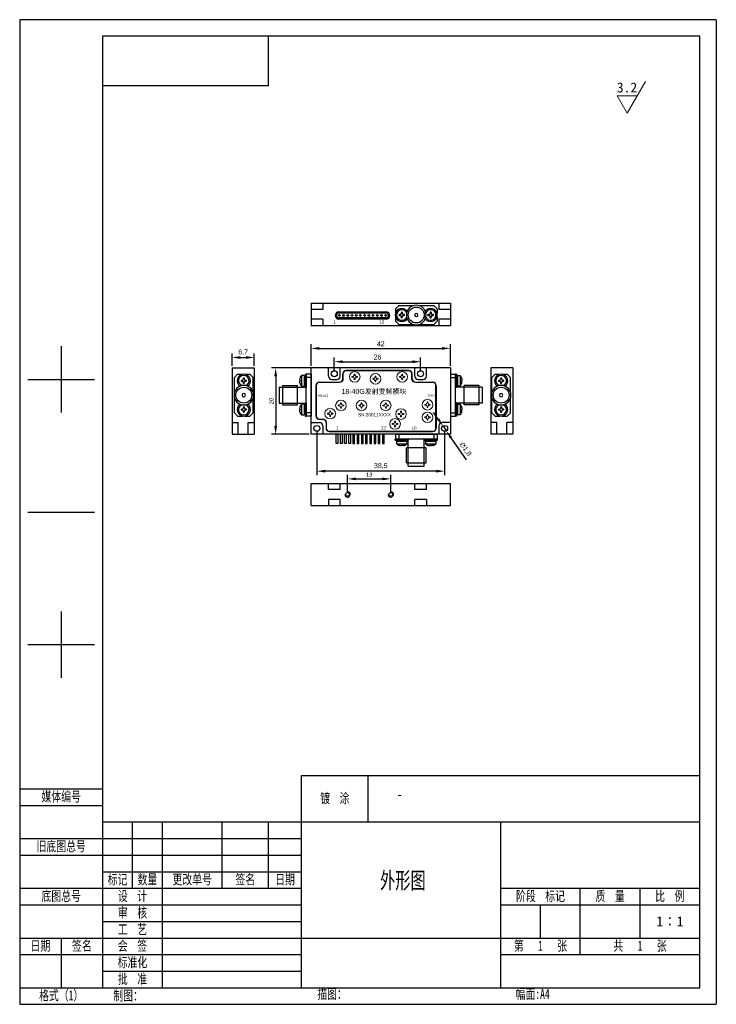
# Model space of a CAD drawing. Header units: millimetres. Extents: x 1954 to 2416, y 1195 to 1492.
# Tile 1 of 2: x 1954 to 2164, y 1195 to 1492. Entities that reach past the tile are written whole.
import ezdxf

# ---------------------------------------------------------------- set-up
doc = ezdxf.new("R2010")
doc.units = ezdxf.units.MM
doc.layers.add('图框周边', color=6, linetype='Continuous')
for name, color, linetype, lineweight in [('图框文字', 3, 'Continuous', 18), ('图框线', 7, 'Continuous', 30), ('标注、细实线', 2, 'Continuous', 20)]:
    doc.layers.add(name, color=color, linetype=linetype, lineweight=lineweight)
doc.styles.get("Standard").update_dxf_attribs({"font": 'arial.ttf'})
doc.styles.add('STYLE1', font='txt', dxfattribs={"width": 0.707})
doc.dimstyles.new('ISO-25', dxfattribs={"dimtxt": 2.5, "dimasz": 2.5, "dimexe": 1.25, "dimexo": 0.625, "dimtad": 1, "dimtxsty": 'Standard', "dimcen": 2.5, "dimadec": 0, "dimazin": 0, "dimtfac": 1, "dimtmove": 0, "dimatfit": 3, "dimfxl": 1, "dimarcsym": 0})

# ---------------------------------------------------------------- blocks, each defined once
blk = doc.blocks.new('wsg2gbzshg')
at = {"linetype": 'ByBlock', "ltscale": 0.2}
for p, q in [((2255.55, -637.46), (2254.55, -638.46)), ((2254.55, -642.99), (2254.55, -638.46)), ((2255.55, -637.46), (2256.96, -637.46)), ((2257.85, -637.46), (2259.25, -637.46)), ((2259.25, -637.46), (2260.25, -638.46)), ((2260.25, -642.99), (2260.25, -638.46)), ((2256.59, -639.31), (2256.77, -639.31)), ((2256.59, -639.5), (2256.77, -639.5)), ((2257.31, -638.59), (2257.31, -638.78)), ((2257.31, -640.22), (2257.31, -640.03)), ((2257.5, -638.59), (2257.5, -638.78)), ((2257.5, -640.22), (2257.5, -640.03)), ((2258.21, -639.31), (2258.03, -639.31)), ((2258.21, -639.5), (2258.03, -639.5)), ((2254.55, -649.06), (2254.55, -644.52)), ((2257.31, -647.29), (2257.31, -647.48)), ((2257.5, -647.29), (2257.5, -647.48)), ((2260.25, -649.06), (2260.25, -644.52)), ((2255.55, -650.06), (2254.55, -649.06)), ((2255.55, -650.06), (2256.96, -650.06)), ((2256.59, -648.01), (2256.77, -648.01)), ((2256.59, -648.2), (2256.77, -648.2)), ((2257.31, -648.92), (2257.31, -648.73)), ((2257.5, -648.92), (2257.5, -648.73)), ((2257.85, -650.06), (2259.25, -650.06)), ((2258.21, -648.01), (2258.03, -648.01)), ((2258.21, -648.2), (2258.03, -648.2)), ((2259.25, -650.06), (2260.25, -649.06))]:
    blk.add_line(p, q, dxfattribs=at)
at = {"linetype": 'ByBlock', "ltscale": 0.2, "flags": 128}
for points in [[(2256.58, -639.29), (2256.6, -639.29), (2256.63, -639.29), (2256.65, -639.29), (2256.67, -639.29), (2256.7, -639.29), (2256.72, -639.29), (2256.75, -639.29), (2256.77, -639.29)], [(2256.58, -639.52), (2256.6, -639.52), (2256.63, -639.52), (2256.65, -639.52), (2256.67, -639.52), (2256.7, -639.52), (2256.72, -639.52), (2256.75, -639.52), (2256.77, -639.52)], [(2257.29, -638.58), (2257.29, -638.6), (2257.29, -638.63), (2257.29, -638.65), (2257.29, -638.68), (2257.29, -638.7), (2257.29, -638.73), (2257.29, -638.75), (2257.29, -638.78)], [(2257.29, -640.23), (2257.29, -640.21), (2257.29, -640.18), (2257.29, -640.16), (2257.29, -640.13), (2257.29, -640.11), (2257.29, -640.08), (2257.29, -640.06), (2257.29, -640.03)], [(2257.52, -638.58), (2257.52, -638.6), (2257.52, -638.63), (2257.52, -638.65), (2257.52, -638.68), (2257.52, -638.7), (2257.52, -638.73), (2257.52, -638.75), (2257.52, -638.78)], [(2257.52, -640.23), (2257.52, -640.21), (2257.52, -640.18), (2257.52, -640.16), (2257.52, -640.13), (2257.52, -640.11), (2257.52, -640.08), (2257.52, -640.06), (2257.52, -640.03)], [(2258.23, -639.29), (2258.21, -639.29), (2258.18, -639.29), (2258.16, -639.29), (2258.13, -639.29), (2258.11, -639.29), (2258.08, -639.29), (2258.06, -639.29), (2258.03, -639.29)], [(2258.23, -639.52), (2258.21, -639.52), (2258.18, -639.52), (2258.16, -639.52), (2258.13, -639.52), (2258.11, -639.52), (2258.08, -639.52), (2258.06, -639.52), (2258.03, -639.52)], [(2257.29, -647.28), (2257.29, -647.3), (2257.29, -647.33), (2257.29, -647.35), (2257.29, -647.38), (2257.29, -647.4), (2257.29, -647.43), (2257.29, -647.45), (2257.29, -647.48)], [(2257.52, -647.28), (2257.52, -647.3), (2257.52, -647.33), (2257.52, -647.35), (2257.52, -647.38), (2257.52, -647.4), (2257.52, -647.43), (2257.52, -647.45), (2257.52, -647.48)], [(2256.58, -647.99), (2256.6, -647.99), (2256.63, -647.99), (2256.65, -647.99), (2256.67, -647.99), (2256.7, -647.99), (2256.72, -647.99), (2256.75, -647.99), (2256.77, -647.99)], [(2256.58, -648.22), (2256.6, -648.22), (2256.63, -648.22), (2256.65, -648.22), (2256.67, -648.22), (2256.7, -648.22), (2256.72, -648.22), (2256.75, -648.22), (2256.77, -648.22)], [(2257.29, -648.93), (2257.29, -648.91), (2257.29, -648.88), (2257.29, -648.86), (2257.29, -648.83), (2257.29, -648.81), (2257.29, -648.78), (2257.29, -648.76), (2257.29, -648.73)], [(2257.52, -648.93), (2257.52, -648.91), (2257.52, -648.88), (2257.52, -648.86), (2257.52, -648.83), (2257.52, -648.81), (2257.52, -648.78), (2257.52, -648.76), (2257.52, -648.73)], [(2258.23, -647.99), (2258.21, -647.99), (2258.18, -647.99), (2258.16, -647.99), (2258.13, -647.99), (2258.11, -647.99), (2258.08, -647.99), (2258.06, -647.99), (2258.03, -647.99)], [(2258.23, -648.22), (2258.21, -648.22), (2258.18, -648.22), (2258.16, -648.22), (2258.13, -648.22), (2258.11, -648.22), (2258.08, -648.22), (2258.06, -648.22), (2258.03, -648.22)]]:
    blk.add_lwpolyline(points, dxfattribs=at)
at = {"linetype": 'ByBlock', "ltscale": 0.2}
blk.add_circle((2257.4, -643.76), 2.4, dxfattribs=at)
for centre, radius, start, end in [((2257.4, -639.41), 2, 305.1904, 234.8096), ((2257.4, -639.41), 1.6, 293.3496, 246.6504), ((2257.4, -643.76), 2.95, 0, 180), ((2257.4, -639.41), 0.835, 172.1127, 187.8873), ((2257.4, -639.41), 0.817, 173.1922, 186.8078), ((2256.77, -638.78), 0.533, 270, 359.7671), ((2256.77, -640.04), 0.533, 0.2329, 90), ((2257.4, -639.41), 0.835, 82.109, 97.891), ((2257.4, -639.41), 0.835, 262.109, 277.891), ((2257.4, -639.41), 0.817, 83.1839, 96.8161), ((2257.4, -639.41), 0.817, 263.1839, 276.8161), ((2258.03, -638.78), 0.533, 180.2329, 270), ((2258.03, -640.04), 0.533, 90, 179.7671), ((2257.4, -639.41), 0.817, 353.1922, 6.8078), ((2257.4, -639.41), 0.835, 352.1127, 7.8873), ((2257.4, -643.76), 2.95, 180, 0), ((2257.4, -643.76), 0.5, 0, 180), ((2257.4, -643.76), 0.5, 180, 0), ((2257.4, -648.11), 2, 125.1904, 54.8096), ((2257.4, -648.11), 1.6, 113.3496, 66.6504), ((2257.4, -648.11), 0.835, 82.109, 97.891), ((2257.4, -648.11), 0.817, 83.1839, 96.8161), ((2257.4, -648.11), 0.835, 172.1127, 187.8873), ((2257.4, -648.11), 0.817, 173.1922, 186.8078), ((2256.77, -647.48), 0.533, 270, 359.7671), ((2256.77, -648.74), 0.533, 0.2329, 90), ((2257.4, -648.11), 0.835, 262.109, 277.891), ((2257.4, -648.11), 0.817, 263.1839, 276.8161), ((2258.03, -647.48), 0.533, 180.2329, 270), ((2258.03, -648.74), 0.533, 90, 179.7671), ((2257.4, -648.11), 0.817, 353.1922, 6.8078), ((2257.4, -648.11), 0.835, 352.1127, 7.8873)]:
    blk.add_arc(centre, radius, start, end, dxfattribs=at)
for points in [[(2256.59, -639.31), (2256.59, -639.3), (2256.58, -639.3), (2256.58, -639.29)], [(2256.59, -639.5), (2256.59, -639.51), (2256.58, -639.51), (2256.58, -639.52)], [(2257.31, -638.59), (2257.3, -638.59), (2257.29, -638.58), (2257.29, -638.58)], [(2257.31, -640.22), (2257.3, -640.22), (2257.29, -640.23), (2257.29, -640.23)], [(2257.5, -638.59), (2257.51, -638.59), (2257.51, -638.58), (2257.52, -638.58)], [(2257.5, -640.22), (2257.51, -640.22), (2257.51, -640.23), (2257.52, -640.23)], [(2258.21, -639.31), (2258.22, -639.3), (2258.22, -639.3), (2258.23, -639.29)], [(2258.21, -639.5), (2258.22, -639.51), (2258.22, -639.51), (2258.23, -639.52)], [(2257.31, -647.29), (2257.3, -647.29), (2257.29, -647.28), (2257.29, -647.28)], [(2257.5, -647.29), (2257.51, -647.29), (2257.51, -647.28), (2257.52, -647.28)], [(2256.59, -648.01), (2256.59, -648), (2256.58, -648), (2256.58, -647.99)], [(2256.59, -648.2), (2256.59, -648.21), (2256.58, -648.21), (2256.58, -648.22)], [(2257.31, -648.92), (2257.3, -648.92), (2257.29, -648.93), (2257.29, -648.93)], [(2257.5, -648.92), (2257.51, -648.92), (2257.51, -648.93), (2257.52, -648.93)], [(2258.21, -648.01), (2258.22, -648), (2258.22, -648), (2258.23, -647.99)], [(2258.21, -648.2), (2258.22, -648.21), (2258.22, -648.21), (2258.23, -648.22)]]:
    blk.add_open_spline(points, degree=3, dxfattribs=at)
for points in [[(2256.77, -639.29), (2256.9, -639.29), (2257.04, -639.23), (2257.23, -639.04), (2257.28, -638.91), (2257.29, -638.78)], [(2256.77, -639.52), (2256.9, -639.52), (2257.04, -639.58), (2257.23, -639.77), (2257.28, -639.9), (2257.29, -640.03)], [(2258.03, -639.29), (2257.9, -639.29), (2257.77, -639.23), (2257.58, -639.04), (2257.52, -638.91), (2257.52, -638.78)], [(2257.52, -640.03), (2257.52, -639.9), (2257.58, -639.77), (2257.77, -639.58), (2257.9, -639.52), (2258.03, -639.52)], [(2256.77, -647.99), (2256.9, -647.99), (2257.04, -647.93), (2257.23, -647.74), (2257.28, -647.61), (2257.29, -647.48)], [(2256.77, -648.22), (2256.9, -648.22), (2257.04, -648.28), (2257.23, -648.47), (2257.28, -648.6), (2257.29, -648.73)], [(2258.03, -647.99), (2257.9, -647.99), (2257.77, -647.93), (2257.58, -647.74), (2257.52, -647.61), (2257.52, -647.48)], [(2257.52, -648.73), (2257.52, -648.6), (2257.58, -648.47), (2257.77, -648.28), (2257.9, -648.22), (2258.03, -648.22)]]:
    blk.add_open_spline(points, degree=3, knots=[0, 0, 0, 0, 0.5, 0.5, 1, 1, 1, 1], dxfattribs=at)
blk = doc.blocks.new('gvwgt32te')
at = {"linetype": 'ByBlock', "ltscale": 0.2}
for p, q in [((2188.5, -637.81), (2188.5, -639.41)), ((2189.3, -637.81), (2189.3, -641.01)), ((2189.3, -638.07), (2189.6, -638.07)), ((2189.6, -637.41), (2189.6, -641.41)), ((2189.6, -637.41), (2189.9, -637.41)), ((2189.9, -637.41), (2189.9, -641.41)), ((2189.9, -650.06), (2189.9, -637.46)), ((2191.4, -637.46), (2189.9, -637.46)), ((2191.4, -638.46), (2189.9, -638.46)), ((2191.4, -637.46), (2191.4, -650.06)), ((2181.8, -641.36), (2181.8, -646.16)), ((2181.8, -641.36), (2189.9, -641.36)), ((2182.8, -640.81), (2182.8, -646.71)), ((2182.8, -640.81), (2187.3, -640.81)), ((2187.3, -646.71), (2187.3, -640.81)), ((2188.06, -638.58), (2188.06, -638.57)), ((2188.06, -639.29), (2188.06, -639.52)), ((2188.06, -640.23), (2188.06, -640.24)), ((2188.5, -639.41), (2188.5, -641.01)), ((2189.3, -639.82), (2189.6, -640.02)), ((2189.3, -639.89), (2189.6, -640.09)), ((2189.3, -640.74), (2189.6, -640.74)), ((2189.6, -641.41), (2189.9, -641.41)), ((2181.8, -646.16), (2189.6, -646.16)), ((2182.8, -646.71), (2187.3, -646.71)), ((2188.5, -646.51), (2188.5, -648.11)), ((2189.3, -646.51), (2189.3, -649.71)), ((2189.3, -646.77), (2189.6, -646.77)), ((2189.6, -646.11), (2189.6, -650.11)), ((2189.6, -646.11), (2189.9, -646.11)), ((2189.9, -646.11), (2189.9, -650.11)), ((2188.06, -647.99), (2188.06, -648.22)), ((2188.06, -648.93), (2188.06, -648.94)), ((2188.5, -648.11), (2188.5, -649.71)), ((2189.3, -648.52), (2189.6, -648.72)), ((2189.3, -648.59), (2189.6, -648.79)), ((2189.3, -649.44), (2189.6, -649.44)), ((2189.6, -650.11), (2189.9, -650.11)), ((2191.4, -649.06), (2189.9, -649.06)), ((2191.4, -650.06), (2189.9, -650.06))]:
    blk.add_line(p, q, dxfattribs=at)
for centre, radius, start, end in [((2190.42, -639.41), 2.5, 140.2082, 160.5), ((2190.42, -639.41), 2.5, 160.7011, 165.3911), ((2188.76, -624.19), 15.12, 267.1206, 267.3497), ((2188.76, -654.62), 15.12, 92.6503, 92.8794), ((2190.42, -639.41), 2.5, 194.6089, 199.2989), ((2190.42, -639.41), 2.5, 199.5, 219.7918), ((2190.42, -648.11), 2.5, 160.7011, 165.3911), ((2190.42, -648.11), 2.5, 140.2082, 160.5), ((2188.76, -632.89), 15.12, 267.1206, 267.3497), ((2188.76, -663.32), 15.12, 92.6503, 92.8794), ((2190.42, -648.11), 2.5, 194.6089, 199.2989), ((2190.42, -648.11), 2.5, 199.5, 219.7918)]:
    blk.add_arc(centre, radius, start, end, dxfattribs=at)
for points in [[(2189.3, -637.81), (2188.5, -637.81)], [(2188.5, -641.01), (2189.3, -641.01)], [(2189.3, -646.51), (2188.5, -646.51)], [(2188.5, -649.71), (2189.3, -649.71)]]:
    blk.add_open_spline(points, degree=1, dxfattribs=at)
for points in [[(2188, -638.77), (2187.97, -638.91), (2187.95, -639.04), (2187.95, -639.23), (2187.97, -639.29), (2188, -639.29)], [(2188, -640.04), (2187.97, -639.9), (2187.95, -639.77), (2187.95, -639.58), (2187.97, -639.52), (2188, -639.52)], [(2188, -647.47), (2187.97, -647.61), (2187.95, -647.74), (2187.95, -647.93), (2187.97, -647.99), (2188, -647.99)], [(2188, -648.74), (2187.97, -648.6), (2187.95, -648.47), (2187.95, -648.28), (2187.97, -648.22), (2188, -648.22)]]:
    blk.add_open_spline(points, degree=3, knots=[0, 0, 0, 0, 0.5, 0.5, 1, 1, 1, 1], dxfattribs=at)
blk = doc.blocks.new('*D6')
at = {"color": 0, "linetype": 'ByBlock', "lineweight": -2, "ltscale": 0.2, "transparency": 16777216}
for p, q in [((2042.2, 1387.53), (2042.2, 1394.05)), ((2084.21, 1387.53), (2084.21, 1394.05)), ((2044.7, 1392.8), (2081.71, 1392.8))]:
    blk.add_line(p, q, dxfattribs=at)
at = {"color": 0, "linetype": 'ByBlock', "ltscale": 0.2, "transparency": 16777216}
for points in [[(2044.7, 1393.22), (2044.7, 1392.38), (2042.2, 1392.8)], [(2081.71, 1393.22), (2081.71, 1392.38), (2084.21, 1392.8)]]:
    blk.add_solid(points, dxfattribs=at)
at = {"layer": 'Defpoints', "color": 0, "linetype": 'ByBlock', "ltscale": 0.2, "transparency": 16777216}
for p in [(2084.21, 1392.8), (2042.2, 1386.9), (2084.21, 1386.9)]:
    blk.add_point(p, dxfattribs=at)
at = {"color": 0, "linetype": 'ByBlock', "ltscale": 0.2, "transparency": 16777216, "insert": (2063.2, 1394.18), "char_height": 2, "attachment_point": 5}
blk.add_mtext('{\\H0.75x;42}', dxfattribs=at)
blk = doc.blocks.new('*D7')
at = {"color": 0, "linetype": 'ByBlock', "lineweight": -2, "ltscale": 0.2, "transparency": 16777216}
for p, q in [((2043.95, 1368.03), (2043.95, 1354.51)), ((2082.46, 1368.03), (2082.46, 1354.51)), ((2079.96, 1355.76), (2046.45, 1355.76))]:
    blk.add_line(p, q, dxfattribs=at)
at = {"color": 0, "linetype": 'ByBlock', "ltscale": 0.2, "transparency": 16777216}
for points in [[(2046.45, 1356.18), (2046.45, 1355.35), (2043.95, 1355.76)], [(2079.96, 1356.18), (2079.96, 1355.35), (2082.46, 1355.76)]]:
    blk.add_solid(points, dxfattribs=at)
at = {"layer": 'Defpoints', "color": 0, "linetype": 'ByBlock', "ltscale": 0.2, "transparency": 16777216}
for p in [(2043.95, 1368.65), (2082.46, 1368.65), (2043.95, 1355.76)]:
    blk.add_point(p, dxfattribs=at)
at = {"color": 0, "linetype": 'ByBlock', "ltscale": 0.2, "transparency": 16777216, "insert": (2063.2, 1357.29), "char_height": 1.5, "attachment_point": 5}
blk.add_mtext('38,5', dxfattribs=at)
blk = doc.blocks.new('*D8')
at = {"color": 0, "linetype": 'ByBlock', "lineweight": -2, "ltscale": 0.2, "transparency": 16777216}
for p, q in [((2049.2, 1385.78), (2049.2, 1390.03)), ((2075.2, 1385.78), (2075.2, 1390.03)), ((2051.7, 1388.78), (2072.7, 1388.78))]:
    blk.add_line(p, q, dxfattribs=at)
at = {"color": 0, "linetype": 'ByBlock', "ltscale": 0.2, "transparency": 16777216}
for points in [[(2051.7, 1389.2), (2051.7, 1388.36), (2049.2, 1388.78)], [(2072.7, 1389.2), (2072.7, 1388.36), (2075.2, 1388.78)]]:
    blk.add_solid(points, dxfattribs=at)
at = {"layer": 'Defpoints', "color": 0, "linetype": 'ByBlock', "ltscale": 0.2, "transparency": 16777216}
for p in [(2075.2, 1388.78), (2049.2, 1385.15), (2075.2, 1385.15)]:
    blk.add_point(p, dxfattribs=at)
at = {"color": 0, "linetype": 'ByBlock', "ltscale": 0.2, "transparency": 16777216, "insert": (2062.2, 1390.17), "char_height": 1.5, "attachment_point": 5}
blk.add_mtext('26', dxfattribs=at)
blk = doc.blocks.new('*D9')
at = {"color": 0, "linetype": 'ByBlock', "lineweight": -2, "ltscale": 0.2, "transparency": 16777216}
for p, q in [((2018.36, 1387.53), (2018.36, 1391.3)), ((2020.86, 1390.05), (2022.56, 1390.05)), ((2025.06, 1387.53), (2025.06, 1391.3))]:
    blk.add_line(p, q, dxfattribs=at)
at = {"color": 0, "linetype": 'ByBlock', "ltscale": 0.2, "transparency": 16777216}
for points in [[(2020.86, 1390.47), (2020.86, 1389.64), (2018.36, 1390.05)], [(2022.56, 1390.47), (2022.56, 1389.64), (2025.06, 1390.05)]]:
    blk.add_solid(points, dxfattribs=at)
at = {"layer": 'Defpoints', "color": 0, "linetype": 'ByBlock', "ltscale": 0.2, "transparency": 16777216}
for p in [(2025.06, 1390.05), (2018.36, 1386.9), (2025.06, 1386.9)]:
    blk.add_point(p, dxfattribs=at)
at = {"color": 0, "linetype": 'ByBlock', "ltscale": 0.2, "transparency": 16777216, "insert": (2021.71, 1391.58), "char_height": 1.5, "attachment_point": 5}
blk.add_mtext('6,7', dxfattribs=at)
blk = doc.blocks.new('*D10')
at = {"color": 0, "linetype": 'ByBlock', "lineweight": -2, "ltscale": 0.2, "transparency": 16777216}
for p, q in [((2080.52, 1371.45), (2079.1, 1373.51)), ((2081.94, 1369.39), (2082.97, 1367.91)), ((2089.01, 1359.18), (2084.39, 1365.86))]:
    blk.add_line(p, q, dxfattribs=at)
at = {"color": 0, "linetype": 'ByBlock', "ltscale": 0.2, "transparency": 16777216}
for points in [[(2080.86, 1371.69), (2080.18, 1371.21), (2081.94, 1369.39)], [(2084.73, 1366.1), (2084.05, 1365.62), (2082.97, 1367.91)]]:
    blk.add_solid(points, dxfattribs=at)
at = {"layer": 'Defpoints', "color": 0, "linetype": 'ByBlock', "ltscale": 0.2, "transparency": 16777216}
for p in [(2081.94, 1369.39), (2082.97, 1367.91)]:
    blk.add_point(p, dxfattribs=at)
at = {"color": 0, "linetype": 'ByBlock', "ltscale": 0.2, "transparency": 16777216, "insert": (2088.69, 1362.38), "char_height": 1.5, "attachment_point": 5, "rotation": 304.6751}
blk.add_mtext('∅1,8', dxfattribs=at)
blk = doc.blocks.new('A$C344124FD')
at = {"linetype": 'Continuous'}
for p, q in [((1.1, 2.2), (15.32, 2.2)), ((1.1, 1.9), (15.32, 1.9)), ((1.1, 1.85), (15.33, 1.85)), ((15.32, 0.35), (1.1, 0.35)), ((15.33, 0.3), (1.1, 0.3)), ((15.33, 0), (1.1, 0))]:
    blk.add_line(p, q, dxfattribs=at)
for centre in [(1.22, 1.1), (2.49, 1.1), (3.76, 1.1), (5.03, 1.1), (6.3, 1.1), (7.57, 1.1), (8.84, 1.1), (10.11, 1.1), (11.38, 1.1), (12.65, 1.1), (13.92, 1.1), (15.19, 1.1)]:
    blk.add_circle(centre, 0.25, dxfattribs=at)
for centre, radius, start, end in [((1.1, 1.1), 1.1, 90, 270), ((1.1, 1.1), 0.8, 90, 270), ((1.1, 1.1), 0.75, 89.9985, 269.9985), ((15.32, 1.1), 1.1, 270, 90), ((15.32, 1.1), 0.8, 270, 90), ((15.32, 1.1), 0.75, 269.9985, 89.9985)]:
    blk.add_arc(centre, radius, start, end, dxfattribs=at)
blk = doc.blocks.new('*D4')
at = {"color": 0, "linetype": 'ByBlock', "lineweight": -2, "ltscale": 0.2, "transparency": 16777216}
for p, q in [((2042.29, 1386.9), (2030.27, 1386.9)), ((2031.52, 1384.4), (2031.52, 1369.4)), ((2041.58, 1366.9), (2030.27, 1366.9))]:
    blk.add_line(p, q, dxfattribs=at)
at = {"color": 0, "linetype": 'ByBlock', "ltscale": 0.2, "transparency": 16777216}
for points in [[(2031.1, 1384.4), (2031.94, 1384.4), (2031.52, 1386.9)], [(2031.1, 1369.4), (2031.94, 1369.4), (2031.52, 1366.9)]]:
    blk.add_solid(points, dxfattribs=at)
at = {"layer": 'Defpoints', "color": 0, "linetype": 'ByBlock', "ltscale": 0.2, "transparency": 16777216}
for p in [(2042.91, 1386.9), (2031.52, 1366.9), (2042.2, 1366.9)]:
    blk.add_point(p, dxfattribs=at)
at = {"color": 0, "linetype": 'ByBlock', "ltscale": 0.2, "transparency": 16777216, "insert": (2030.26, 1376.9), "char_height": 2.5, "attachment_point": 5, "rotation": 90}
blk.add_mtext('{\\H0.5x;20}', dxfattribs=at)
blk = doc.blocks.new('*D5')
at = {"color": 0, "linetype": 'ByBlock', "lineweight": -2, "ltscale": 0.2, "transparency": 16777216}
for p, q in [((2053.21, 1349.37), (2053.21, 1354.68)), ((2066.21, 1349.37), (2066.21, 1354.68)), ((2055.71, 1353.43), (2063.71, 1353.43))]:
    blk.add_line(p, q, dxfattribs=at)
at = {"color": 0, "linetype": 'ByBlock', "ltscale": 0.2, "transparency": 16777216}
for points in [[(2055.71, 1353.85), (2055.71, 1353.02), (2053.21, 1353.43)], [(2063.71, 1353.85), (2063.71, 1353.02), (2066.21, 1353.43)]]:
    blk.add_solid(points, dxfattribs=at)
at = {"layer": 'Defpoints', "color": 0, "linetype": 'ByBlock', "ltscale": 0.2, "transparency": 16777216}
for p in [(2066.21, 1353.43), (2053.21, 1348.74), (2066.21, 1348.74)]:
    blk.add_point(p, dxfattribs=at)
at = {"color": 0, "linetype": 'ByBlock', "ltscale": 0.2, "transparency": 16777216, "insert": (2059.71, 1354.7), "char_height": 2.5, "attachment_point": 5}
blk.add_mtext('{\\H0.5x;13}', dxfattribs=at)
blk = doc.blocks.new('68u549ch')
at = {"linetype": 'Continuous', "lineweight": 15}
for p, q in [((2339.55, 1488.48), (2339.55, 1488.3)), ((2339.74, 1488.48), (2339.74, 1488.3)), ((2338.84, 1487.77), (2339.02, 1487.77)), ((2338.84, 1487.58), (2339.02, 1487.57)), ((2339.55, 1486.86), (2339.55, 1487.04)), ((2339.74, 1486.86), (2339.74, 1487.04)), ((2340.46, 1487.77), (2340.27, 1487.77)), ((2340.46, 1487.58), (2340.27, 1487.57))]:
    blk.add_line(p, q, dxfattribs=at)
at = {"linetype": 'Continuous', "lineweight": 15, "flags": 128}
for points in [[(2339.53, 1488.5), (2339.53, 1488.47), (2339.53, 1488.45), (2339.53, 1488.43), (2339.53, 1488.4), (2339.53, 1488.38), (2339.53, 1488.35), (2339.53, 1488.33), (2339.53, 1488.3)], [(2339.76, 1488.5), (2339.76, 1488.47), (2339.76, 1488.45), (2339.76, 1488.43), (2339.76, 1488.4), (2339.76, 1488.38), (2339.76, 1488.35), (2339.76, 1488.33), (2339.76, 1488.3)], [(2338.82, 1487.79), (2338.84, 1487.79), (2338.87, 1487.79), (2338.89, 1487.79), (2338.92, 1487.79), (2338.94, 1487.79), (2338.97, 1487.79), (2338.99, 1487.79), (2339.02, 1487.79)], [(2338.82, 1487.56), (2338.84, 1487.56), (2338.87, 1487.56), (2338.89, 1487.56), (2338.92, 1487.56), (2338.94, 1487.56), (2338.97, 1487.56), (2338.99, 1487.55), (2339.02, 1487.55)], [(2339.53, 1486.85), (2339.53, 1486.87), (2339.53, 1486.89), (2339.53, 1486.92), (2339.53, 1486.94), (2339.53, 1486.97), (2339.53, 1486.99), (2339.53, 1487.02), (2339.53, 1487.04)], [(2339.76, 1486.85), (2339.76, 1486.87), (2339.76, 1486.89), (2339.76, 1486.92), (2339.76, 1486.94), (2339.76, 1486.97), (2339.76, 1486.99), (2339.76, 1487.02), (2339.76, 1487.04)], [(2340.47, 1487.79), (2340.45, 1487.79), (2340.42, 1487.79), (2340.4, 1487.79), (2340.37, 1487.79), (2340.35, 1487.79), (2340.32, 1487.79), (2340.3, 1487.79), (2340.27, 1487.79)], [(2340.47, 1487.56), (2340.45, 1487.56), (2340.42, 1487.56), (2340.4, 1487.56), (2340.37, 1487.56), (2340.35, 1487.56), (2340.32, 1487.56), (2340.3, 1487.55), (2340.27, 1487.55)]]:
    blk.add_lwpolyline(points, dxfattribs=at)
at = {"linetype": 'Continuous', "lineweight": 15}
blk.add_circle((2339.65, 1487.67), 1.6, dxfattribs=at)
for centre, radius, start, end in [((2339.02, 1488.3), 0.533, 270.2329, 0), ((2339.65, 1487.67), 0.835, 82.1127, 97.8873), ((2339.65, 1487.67), 0.817, 83.1922, 96.8078), ((2340.28, 1488.3), 0.533, 180, 269.7671), ((2339.65, 1487.67), 0.835, 172.109, 187.891), ((2339.65, 1487.67), 0.817, 173.1839, 186.8161), ((2339.02, 1487.04), 0.533, 0, 89.7671), ((2339.65, 1487.67), 0.835, 262.1127, 277.8873), ((2339.65, 1487.67), 0.817, 263.1922, 276.8078), ((2340.28, 1487.04), 0.533, 90.2329, 180), ((2339.65, 1487.67), 0.817, 353.1839, 6.8161), ((2339.65, 1487.67), 0.835, 352.109, 7.891)]:
    blk.add_arc(centre, radius, start, end, dxfattribs=at)
for points in [[(2339.53, 1488.3), (2339.53, 1488.17), (2339.47, 1488.04), (2339.28, 1487.85), (2339.15, 1487.79), (2339.02, 1487.79)], [(2339.76, 1488.3), (2339.76, 1488.17), (2339.82, 1488.04), (2340.01, 1487.85), (2340.14, 1487.79), (2340.27, 1487.79)], [(2339.53, 1487.04), (2339.53, 1487.17), (2339.47, 1487.31), (2339.28, 1487.5), (2339.15, 1487.55), (2339.02, 1487.55)], [(2340.27, 1487.55), (2340.14, 1487.55), (2340.01, 1487.5), (2339.82, 1487.31), (2339.76, 1487.17), (2339.76, 1487.04)]]:
    blk.add_open_spline(points, degree=3, knots=[0, 0, 0, 0, 0.5, 0.5, 1, 1, 1, 1], dxfattribs=at)
for points in [[(2339.55, 1488.48), (2339.54, 1488.49), (2339.54, 1488.49), (2339.53, 1488.5)], [(2339.74, 1488.48), (2339.75, 1488.49), (2339.75, 1488.49), (2339.76, 1488.5)], [(2338.84, 1487.77), (2338.83, 1487.77), (2338.82, 1487.78), (2338.82, 1487.79)], [(2338.84, 1487.58), (2338.83, 1487.57), (2338.82, 1487.56), (2338.82, 1487.56)], [(2339.55, 1486.86), (2339.54, 1486.86), (2339.54, 1486.85), (2339.53, 1486.85)], [(2339.74, 1486.86), (2339.75, 1486.86), (2339.75, 1486.85), (2339.76, 1486.85)], [(2340.46, 1487.77), (2340.46, 1487.77), (2340.47, 1487.78), (2340.47, 1487.79)], [(2340.46, 1487.58), (2340.46, 1487.57), (2340.47, 1487.56), (2340.47, 1487.56)]]:
    blk.add_open_spline(points, degree=3, dxfattribs=at)

msp = doc.modelspace()

# ---------------------------------------------------------------- linework, layer by layer
for p, q in [((2029.355, 1471.948), (2029.355, 1486.948)), ((2042.198, 1366.904), (2042.198, 1386.904)), ((2084.202, 1386.904), (2042.198, 1386.904)), ((2047.448, 1384.404), (2047.448, 1386.904)), ((2050.948, 1384.404), (2050.948, 1386.904)), ((2051.748, 1383.604), (2051.748, 1385.104)), ((2071.652, 1386.104), (2052.748, 1386.104)), ((2072.652, 1383.604), (2072.652, 1385.104)), ((2073.452, 1384.404), (2073.452, 1386.904)), ((2076.952, 1384.404), (2076.952, 1386.904)), ((2084.202, 1386.904), (2084.202, 1366.904)), ((2043.698, 1372.404), (2043.698, 1381.604)), ((2044.698, 1382.604), (2050.748, 1382.604)), ((2048.448, 1383.404), (2049.948, 1383.404)), ((2073.652, 1382.604), (2078.902, 1382.604)), ((2074.452, 1383.404), (2075.952, 1383.404)), ((2079.902, 1381.604), (2079.902, 1368.704)), ((2042.198, 1370.404), (2044.698, 1370.404)), ((2044.698, 1371.404), (2045.698, 1371.404)), ((2045.698, 1369.404), (2045.698, 1366.904)), ((2046.698, 1370.404), (2046.698, 1368.704)), ((2080.702, 1369.404), (2080.702, 1366.904)), ((2084.202, 1370.404), (2081.702, 1370.404)), ((2084.202, 1366.904), (2042.198, 1366.904)), ((2078.902, 1367.704), (2047.698, 1367.704))]:
    msp.add_line(p, q)
at = {"linetype": 'ByBlock', "ltscale": 0.2}
for p, q in [((2042.202, 1406.415), (2042.202, 1399.715)), ((2042.202, 1406.415), (2084.206, 1406.415)), ((2045.702, 1406.415), (2045.702, 1404.565)), ((2080.706, 1406.415), (2080.706, 1404.565)), ((2084.206, 1406.415), (2084.206, 1399.715)), ((2045.702, 1404.565), (2042.202, 1404.565)), ((2084.206, 1404.565), (2080.706, 1404.565)), ((2045.702, 1401.565), (2042.202, 1401.565)), ((2042.202, 1399.715), (2084.206, 1399.715)), ((2045.702, 1401.565), (2045.702, 1399.715)), ((2080.706, 1401.565), (2080.706, 1399.715)), ((2084.206, 1401.565), (2080.706, 1401.565)), ((2018.363, 1386.904), (2025.063, 1386.904)), ((2018.363, 1386.904), (2018.363, 1366.904)), ((2025.063, 1386.904), (2025.063, 1366.904)), ((2103.045, 1386.904), (2096.345, 1386.904)), ((2096.345, 1386.904), (2096.345, 1366.904)), ((2103.045, 1386.904), (2103.045, 1366.904)), ((2018.363, 1370.404), (2020.213, 1370.404)), ((2020.213, 1366.904), (2020.213, 1370.404)), ((2023.213, 1370.404), (2025.063, 1370.404)), ((2023.213, 1366.904), (2023.213, 1370.404)), ((2098.195, 1370.404), (2096.345, 1370.404)), ((2098.195, 1366.904), (2098.195, 1370.404)), ((2103.045, 1370.404), (2101.195, 1370.404)), ((2101.195, 1366.904), (2101.195, 1370.404)), ((2018.363, 1366.904), (2025.063, 1366.904)), ((2103.045, 1366.904), (2096.345, 1366.904)), ((2042.202, 1345.393), (2042.202, 1352.093)), ((2042.202, 1352.093), (2084.206, 1352.093)), ((2047.452, 1350.243), (2047.452, 1352.093)), ((2050.952, 1350.243), (2050.952, 1352.093)), ((2073.452, 1350.243), (2073.452, 1352.093)), ((2076.952, 1350.243), (2076.952, 1352.093)), ((2084.206, 1345.393), (2084.206, 1352.093)), ((2050.952, 1350.243), (2047.452, 1350.243)), ((2076.952, 1350.243), (2073.452, 1350.243)), ((2050.952, 1347.243), (2047.452, 1347.243)), ((2047.452, 1347.243), (2047.452, 1345.393)), ((2050.952, 1345.393), (2050.952, 1347.243)), ((2073.452, 1345.393), (2073.452, 1347.243)), ((2076.952, 1347.243), (2073.452, 1347.243)), ((2076.952, 1347.243), (2076.952, 1345.393)), ((2042.202, 1345.393), (2084.206, 1345.393))]:
    msp.add_line(p, q, dxfattribs=at)
msp.add_lwpolyline([(2043.748, 1381.604), (2043.748, 1372.404, 0.4142136), (2044.698, 1371.454), (2045.698, 1371.454, -0.4142136), (2046.748, 1370.404), (2046.748, 1368.704, 0.4142136), (2047.698, 1367.754), (2078.902, 1367.754, 0.4142136), (2079.852, 1368.704), (2079.852, 1381.604, 0.4142136), (2078.902, 1382.554), (2073.652, 1382.554, -0.4142136), (2072.602, 1383.604), (2072.602, 1385.104, 0.4142136), (2071.652, 1386.054), (2052.748, 1386.054, 0.4142136), (2051.798, 1385.104), (2051.798, 1383.604, -0.4142136), (2050.748, 1382.554), (2044.698, 1382.554, 0.4142136)], format="xyb", close=True)
for points in [[(2050.252, 1364.104), (2049.752, 1364.104), (2049.752, 1366.904), (2050.252, 1366.904)], [(2051.522, 1364.104), (2051.022, 1364.104), (2051.022, 1366.904), (2051.522, 1366.904)], [(2052.792, 1364.104), (2052.292, 1364.104), (2052.292, 1366.904), (2052.792, 1366.904)], [(2054.062, 1364.104), (2053.562, 1364.104), (2053.562, 1366.904), (2054.062, 1366.904)], [(2054.832, 1364.104), (2055.332, 1364.104), (2055.332, 1366.904), (2054.832, 1366.904)], [(2056.102, 1364.104), (2056.602, 1364.104), (2056.602, 1366.904), (2056.102, 1366.904)], [(2057.372, 1364.104), (2057.872, 1364.104), (2057.872, 1366.904), (2057.372, 1366.904)], [(2058.642, 1364.104), (2059.142, 1364.104), (2059.142, 1366.904), (2058.642, 1366.904)], [(2059.912, 1364.104), (2060.412, 1364.104), (2060.412, 1366.904), (2059.912, 1366.904)], [(2061.182, 1364.104), (2061.682, 1364.104), (2061.682, 1366.904), (2061.182, 1366.904)], [(2062.452, 1364.104), (2062.952, 1364.104), (2062.952, 1366.904), (2062.452, 1366.904)], [(2063.722, 1364.104), (2064.222, 1364.104), (2064.222, 1366.904), (2063.722, 1366.904)]]:
    msp.add_lwpolyline(points, close=True, dxfattribs=at)
for centre, radius in [((2049.198, 1385.154), 0.9), ((2075.202, 1385.154), 0.9), ((2075.202, 1385.154), 0.9), ((2043.948, 1368.654), 0.9), ((2082.452, 1368.654), 0.9), ((2053.206, 1348.743), 0.546), ((2066.206, 1348.743), 0.546)]:
    msp.add_circle(centre, radius)
for centre, radius, start, end in [((2048.448, 1384.404), 1, 180, 270), ((2049.948, 1384.404), 1, 270, 0), ((2052.748, 1385.104), 1, 90, 180), ((2071.652, 1385.104), 1, 360, 90), ((2074.452, 1384.404), 1, 180, 270), ((2075.952, 1384.404), 1, 270, 0), ((2044.698, 1381.604), 1, 90, 180), ((2050.748, 1383.604), 1, 270, 0), ((2073.652, 1383.604), 1, 180, 270), ((2078.902, 1381.604), 1, 0, 90), ((2044.698, 1372.404), 1, 180, 270), ((2044.698, 1369.404), 1, 0, 90), ((2045.698, 1370.404), 1, 360, 90), ((2081.702, 1369.404), 1, 90, 180), ((2047.698, 1368.704), 1, 180, 270), ((2078.902, 1368.704), 1, 270, 0), ((2053.206, 1348.743), 0.8, 175, 95), ((2066.206, 1348.743), 0.8, 175, 95)]:
    msp.add_arc(centre, radius, start, end)
at = {"layer": '图框周边', "color": 3}
for p, q in [((1954.355, 1491.948), (1954.355, 1194.948)), ((2164.355, 1491.948), (1954.355, 1491.948)), ((2164.355, 1491.948), (2164.355, 1194.948)), ((1966.855, 1393.448), (1966.855, 1373.448)), ((1956.855, 1383.448), (1976.855, 1383.448)), ((1956.855, 1343.448), (1976.855, 1343.448)), ((1966.855, 1313.448), (1966.855, 1293.448)), ((1956.855, 1303.448), (1976.855, 1303.448)), ((2039.355, 1199.948), (2039.355, 1263.948)), ((2039.355, 1263.948), (2159.355, 1263.948)), ((2059.355, 1249.948), (2059.355, 1263.948)), ((1954.355, 1259.948), (1979.355, 1259.948)), ((1954.355, 1254.948), (1979.355, 1254.948)), ((1979.355, 1249.948), (2159.355, 1249.948)), ((1988.355, 1229.948), (1988.355, 1249.948)), ((1997.355, 1199.948), (1997.355, 1249.948)), ((2015.355, 1229.948), (2015.355, 1249.948)), ((2029.355, 1229.948), (2029.355, 1249.948)), ((2099.355, 1199.948), (2099.355, 1249.948)), ((1954.355, 1244.948), (2039.355, 1244.948)), ((1954.355, 1239.948), (2039.355, 1239.948)), ((1979.355, 1234.948), (2039.355, 1234.948)), ((1954.355, 1229.948), (2039.355, 1229.948)), ((2099.355, 1229.948), (2159.355, 1229.948)), ((2123.355, 1209.948), (2123.355, 1229.948)), ((2141.355, 1214.948), (2141.355, 1229.948)), ((1954.355, 1224.948), (2039.355, 1224.948)), ((2099.355, 1224.948), (2159.355, 1224.948)), ((2111.355, 1214.948), (2111.355, 1224.948)), ((1979.355, 1219.948), (2039.355, 1219.948)), ((1954.355, 1214.948), (2159.355, 1214.948)), ((1966.855, 1214.948), (1966.855, 1199.948)), ((1954.355, 1209.948), (2039.355, 1209.948)), ((2099.355, 1209.948), (2159.355, 1209.948)), ((1979.355, 1204.948), (2039.355, 1204.948)), ((1954.355, 1194.948), (2164.355, 1194.948))]:
    msp.add_line(p, q, dxfattribs=at)
at = {"layer": '图框文字'}
for p, q in [((2137.462, 1463.779), (2142.962, 1473.305)), ((2140.462, 1468.975), (2134.462, 1468.975)), ((2134.462, 1468.975), (2137.462, 1463.779))]:
    msp.add_line(p, q, dxfattribs=at)
at = {"layer": '图框线'}
for p, q in [((2159.355, 1486.948), (1979.355, 1486.948)), ((1979.355, 1486.948), (1979.355, 1199.948)), ((2159.355, 1199.948), (2159.355, 1486.948)), ((2029.355, 1471.948), (1979.355, 1471.948)), ((1954.355, 1199.948), (2159.355, 1199.948))]:
    msp.add_line(p, q, dxfattribs=at)

# ---------------------------------------------------------------- block references
at = {"linetype": 'ByBlock'}
for name, p, rotation in [('wsg2gbzshg', (2717.661, 3660.269), 270), ('gvwgt32te', (1430.151, -824.496), 90)]:
    msp.add_blockref(name, p, dxfattribs=dict(at, rotation=rotation))
for name, p in [('A$C344124FD', (2049.496, 1401.625)), ('68u549ch', (-284.298, -103.468)), ('68u549ch', (-278.048, -104.068)), ('68u549ch', (-269.998, -103.468)), ('68u549ch', (-288.448, -112.078)), ('68u549ch', (-282.248, -112.078)), ('68u549ch', (-274.948, -112.078)), ('68u549ch', (-262.348, -111.868)), ('68u549ch', (-291.698, -114.568)), ('68u549ch', (-270.348, -114.678)), ('68u549ch', (-262.348, -115.668)), ('68u549ch', (-272.145, -117.668))]:
    msp.add_blockref(name, p)
for name, p in [('wsg2gbzshg', (-235.491, 2022.45)), ('gvwgt32te', (-149.199, 2022.45)), ('wsg2gbzshg', (-157.908, 2022.45))]:
    msp.add_blockref(name, p, dxfattribs=at)
at = {"linetype": 'ByBlock', "xscale": -1}
msp.add_blockref('gvwgt32te', (4275.606, 2022.45), dxfattribs=at)

# ---------------------------------------------------------------- texts
at = {"attachment_point": 1}
for s, insert, char_height, width in [('\\pi0.22255;1', (2048.702, 1401.221), 1, 0.81346), ('\\pi-0.25732;12', (2063.001, 1401.221), 1, 0.81346), ('\\pi-1.06694;RFout', (2045.355, 1378.983), 0.8, 0.81346), ('\\pi3.44251;18-40G{\\fSimSun|b0|i0|c134|p2;发射变频模块}', (2047.941, 1380.556), 1.5, 26.43398), ('\\pi-0.4342;IFin', (2077.954, 1378.989), 0.8, 0.81346), ('\\pi1.59128;SN:26011XXXX', (2054.763, 1373.293), 1, 13.05159), ('\\pi0.22255;1', (2049.505, 1369.386), 1, 0.81346), ('\\pi-0.25732;12', (2063.457, 1369.386), 1, 0.81346), ('\\pi-0.27267;LO', (2072.763, 1369.208), 0.8, 0.81346)]:
    msp.add_mtext(s, dxfattribs=dict(at, insert=insert, char_height=char_height, width=width))
at = {"layer": '图框周边', "color": 0, "char_height": 3, "attachment_point": 5, "style": 'STYLE1'}
for s, insert, width in [('日期', (2034.355, 1232.448), 10), ('阶段  标记', (2111.355, 1227.448), 24), ('质  量', (2132.355, 1227.448), 18), ('第   1   张', (2111.355, 1212.448), 24), ('共   1   张', (2141.355, 1212.448), 36)]:
    msp.add_mtext(s, dxfattribs=dict(at, insert=insert, width=width))
at = {"layer": '图框周边', "color": 0, "insert": (2069.868, 1232.025), "char_height": 5, "attachment_point": 5, "style": 'STYLE1'}
msp.add_mtext_dynamic_manual_height_columns('外形图', width=54.33841, gutter_width=12.5, heights=[21.145], dxfattribs=at)
at = {"layer": '图框文字', "insert": (2137.443, 1471.478), "char_height": 3, "width": 8.5, "attachment_point": 5, "style": 'STYLE1'}
msp.add_mtext('{\\W1;3.2}', dxfattribs=at)
at = {"layer": '图框文字', "color": 0, "char_height": 3, "style": 'STYLE1'}
for s, insert, width, attachment_point in [('镀  涂', (2049.355, 1256.948), 20, 5), ('标记', (1983.855, 1232.448), 9, 5), ('数量', (1992.855, 1232.448), 9, 5), ('更改单号', (2006.355, 1232.448), 18, 5), ('签名', (2022.355, 1232.448), 14, 5), ('设  计', (1988.355, 1227.448), 18, 5), ('比  例', (2150.355, 1227.448), 18, 5), ('审  核', (1988.355, 1222.448), 18, 5), ('工  艺', (1988.355, 1217.448), 18, 5), ('会  签', (1988.355, 1212.448), 18, 5), ('标准化', (1988.355, 1207.448), 18, 5), ('批  准', (1988.355, 1202.448), 18, 5), ('描图：', (2044.052, 1199.591), 12.5734, 1), ('幅面:A4', (2103.864, 1199.591), 12.5734, 1)]:
    msp.add_mtext(s, dxfattribs=dict(at, insert=insert, width=width, attachment_point=attachment_point))
at = {"layer": '图框文字', "color": 0, "insert": (2150.355, 1219.948), "char_height": 3, "width": 18, "attachment_point": 5}
msp.add_mtext('{\\fSimSun|b0|i0|c134|p2;1∶1}', dxfattribs=at)
at = {"layer": '图框线', "char_height": 3, "width": 100, "attachment_point": 5, "style": 'STYLE1'}
for s, insert in [('媒体编号', (1966.855, 1257.448)), ('旧底图总号', (1966.855, 1242.448)), ('底图总号', (1966.855, 1227.448)), ('签名', (1973.105, 1212.448)), ('日期', (1960.605, 1212.448)), ('格式（1）', (1966.855, 1197.448)), ('制图：', (1987.035, 1197.423))]:
    msp.add_mtext(s, dxfattribs=dict(at, insert=insert))
at = {"layer": '标注、细实线', "insert": (2068.065, 1259.458), "char_height": 2.5, "attachment_point": 1}
msp.add_mtext_dynamic_manual_height_columns('{\\fSimSun|b0|i0|c134|p2;-}', width=77.97376, gutter_width=12.5, heights=[0], dxfattribs=at)

# ---------------------------------------------------------------- dimensions: what is measured, and where the dimension line sits
at = {"linetype": 'ByBlock', "ltscale": 0.2}
dim = msp.add_linear_dim(base=(2084.206, 1392.802), p1=(2042.202, 1386.904), p2=(2084.206, 1386.904), text='{\\H0.75x;<>}', dimstyle='ISO-25', override={"dimtxt": 2}, dxfattribs=at)
dim.commit()
dim.dimension.update_dxf_attribs({"geometry": '*D6', "text_midpoint": (2063.204, 1394.18)})
for base, p1, p2, picture, middle in [((2025.063, 1390.052), (2018.363, 1386.904), (2025.063, 1386.904), '*D9', (2021.713, 1391.579)), ((2075.202, 1388.779), (2049.202, 1385.154), (2075.202, 1385.154), '*D8', (2062.202, 1390.17))]:
    dim = msp.add_linear_dim(base=base, p1=p1, p2=p2, dimstyle='ISO-25', override={"dimtxt": 1.5}, dxfattribs=at)
    dim.commit()
    dim.dimension.update_dxf_attribs({"geometry": picture, "text_midpoint": middle})
dim = msp.add_linear_dim(base=(2031.519, 1366.904), p1=(2042.913, 1386.904), p2=(2042.202, 1366.904), angle=90, text='{\\H0.5x;<>}', dimstyle='ISO-25', dxfattribs=at)
dim.commit()
dim.dimension.update_dxf_attribs({"geometry": '*D4', "text_midpoint": (2030.256, 1376.904)})
dim = msp.add_diameter_dim_2p(p1=(2081.944, 1369.395), p2=(2082.968, 1367.914), dimstyle='ISO-25', override={"dimtxt": 1.5}, dxfattribs=at)
dim.commit()
dim.dimension.update_dxf_attribs({"geometry": '*D10', "text_midpoint": (2088.686, 1362.375)})
dim = msp.add_linear_dim(base=(2043.952, 1355.762), p1=(2082.456, 1368.654), p2=(2043.952, 1368.654), dimstyle='ISO-25', override={"dimtxt": 1.5}, dxfattribs=at)
dim.commit()
dim.dimension.update_dxf_attribs({"geometry": '*D7', "text_midpoint": (2063.204, 1355.762), "dimtype": 160})
dim = msp.add_linear_dim(base=(2066.206, 1353.434), p1=(2053.206, 1348.743), p2=(2066.206, 1348.743), text='{\\H0.5x;<>}', dimstyle='ISO-25', dxfattribs=at)
dim.commit()
dim.dimension.update_dxf_attribs({"geometry": '*D5', "text_midpoint": (2059.706, 1353.434), "dimtype": 160})

doc.saveas('drawing.dxf')
